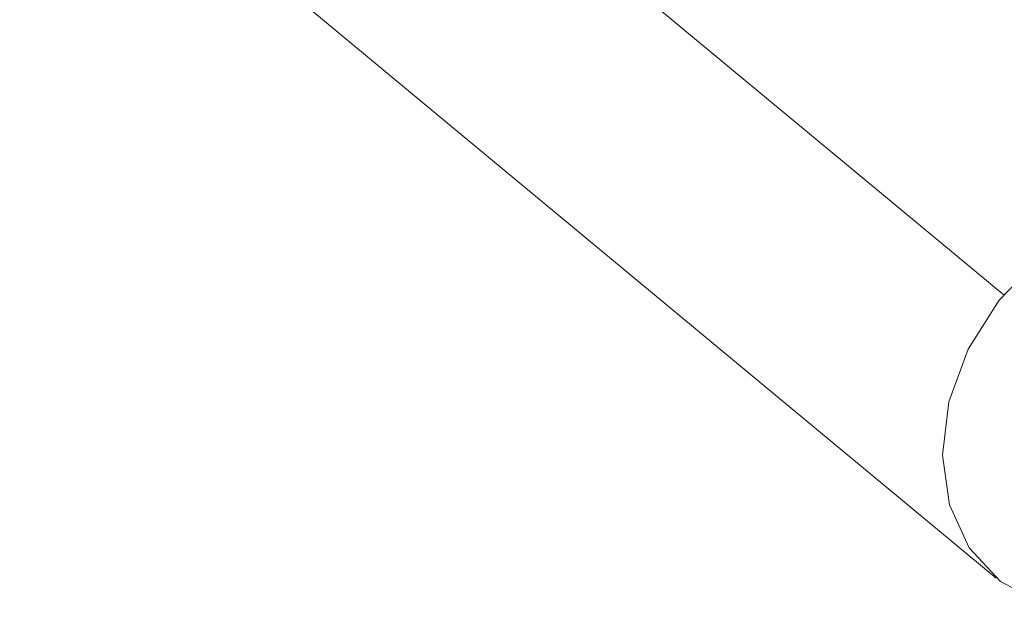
# Model space of a CAD drawing. Header units: millimetres. Extents: x -121 to 34184, y -147 to 33428.
# Tile 37 of 107: x 9470 to 9581, y 22906 to 22972. Entities that reach past the tile are written whole.
import ezdxf

# ---------------------------------------------------------------- set-up
doc = ezdxf.new("R2010")
doc.units = ezdxf.units.MM
doc.linetypes.add('ADSK_Осевая', pattern=[700, 500, -100, 0, -100])
doc.layers.add('P-PIPE-____-CNTR', color=3, linetype='ADSK_Осевая', lineweight=20)
doc.layers.add('P-PIPE-____-OTLN', color=3, linetype='Continuous', lineweight=20)

msp = doc.modelspace()

# ---------------------------------------------------------------- linework, layer by layer
at = {"layer": 'P-PIPE-____-CNTR', "color": 9}
msp.add_line((9580.86, 22941.33), (9495.23, 23012.36), dxfattribs=at)
msp.add_line((9580.86, 22941.33), (9495.23, 23012.36), dxfattribs=at)
at = {"layer": 'P-PIPE-____-OTLN', "color": 22}
msp.add_line((9470.35, 23000.52), (9579.98, 22909.57), dxfattribs=at)
for points in [[(9595.83, 22951.14, 0), (9590.14, 22948.97, 0), (9584.84, 22945.43, 0), (9580.31, 22940.76, 0), (9576.83, 22935.27, 0), (9574.66, 22929.34, 0), (9573.95, 22923.38, 0)], [(9573.95, 22923.38, 0), (9574.73, 22917.79, 0), (9576.95, 22912.95, 0), (9580.47, 22909.19, 0), (9585.05, 22906.76, 0), (9590.37, 22905.84, 0), (9596.06, 22906.49, 0)]]:
    msp.add_polyline3d(points, dxfattribs=at)

doc.saveas('drawing.dxf')
